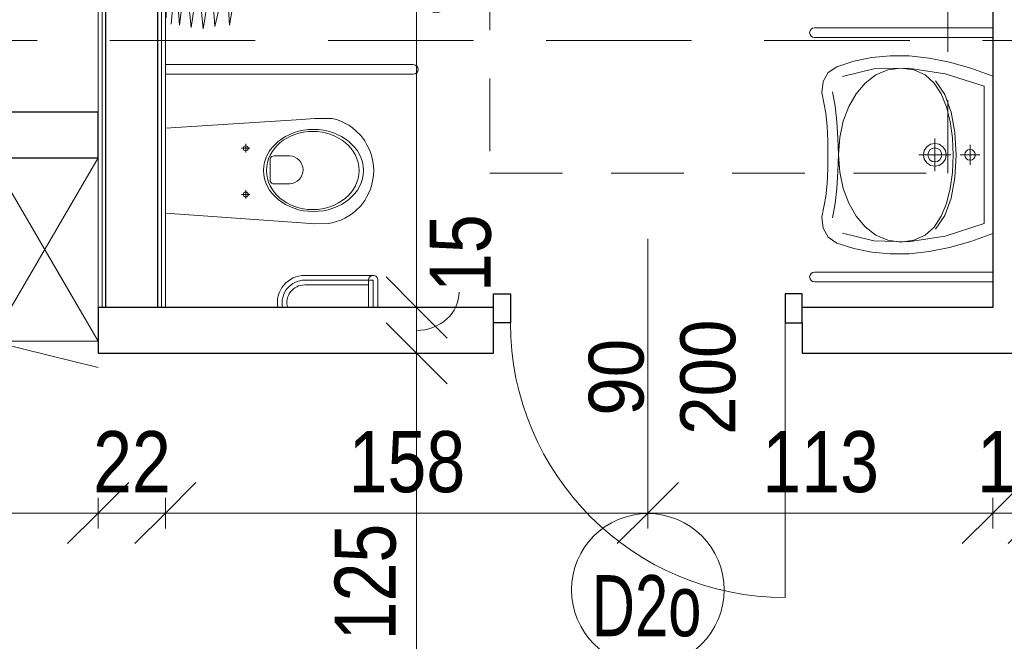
# Model space of a CAD drawing. Header units: centimetres. Extents: x -1631 to 1829, y -257 to 3158.
# Tile 124 of 129: x 702 to 1024, y 2119 to 2323. Entities that reach past the tile are written whole.
import ezdxf

# ---------------------------------------------------------------- set-up
doc = ezdxf.new("R2010")
doc.units = ezdxf.units.CM
doc.linetypes.add('Ponad', pattern=[39.688, 23.813, -15.875])
doc.linetypes.add('Ukryte', pattern=[71.438, 47.625, -23.813])
for name, color, linetype, lineweight in [('A-ANNO-DIMS', 211, 'Continuous', 13), ('A-ANNO-DIMS-100', 211, 'Continuous', 13), ('A-ANNO-NOTE', 131, 'Continuous', 9), ('A-DETL-GENF', 92, 'Continuous', 9), ('A-DETL-HDLN', 90, 'Ukryte', 9), ('A-DETL-MEDM', 33, 'Continuous', 13), ('A-DOOR', 31, 'Continuous', 13), ('A-FLOR-OVHD', 1, 'Ponad', 9), ('A-WALL', 113, 'Continuous', 13), ('A-WALL-FNSH', 113, 'Continuous', 13), ('I-FURN', 30, 'Continuous', 9), ('P-SANR-FIXT', 6, 'Continuous', 9)]:
    doc.layers.add(name, color=color, linetype=linetype, lineweight=lineweight)
doc.styles.add('Arial', font='arial.ttf', dxfattribs={"width": 0.9, "height": 18})
doc.styles.add('Arial Narrow_5', font='ARIALN.TTF', dxfattribs={"height": 20})
doc.styles.add('Arial_1', font='arial.ttf', dxfattribs={"width": 0.7, "height": 20})
doc.dimstyles.new('Diagonal_1_100__0__wewnętrzne', dxfattribs={"dimscale": 30.48, "dimtxt": 20.468619, "dimasz": 0.656168, "dimexe": 0.164042, "dimexo": 0.0625, "dimgap": 0.032808, "dimtad": 1, "dimdec": 0, "dimdsep": 46, "dimtxsty": 'Arial Narrow_5', "dimblk1": 'OBLIQUE', "dimblk2": 'OBLIQUE', "dimsah": 1, "dimcen": 0.09, "dimazin": 0, "dimtfac": 1, "dimtdec": 4, "dimtix": 1, "dimtmove": 0, "dimatfit": 3, "dimfxl": 0.164042, "dimfxlon": 1, "dimtvp": 1, "dimtolj": 1, "dimtzin": 0, "dimarcsym": 2})
doc.dimstyles.new('Diagonal_1_100__0__wewnętrzne_1', dxfattribs={"dimscale": 30.48, "dimtxt": 20.468619, "dimasz": 0.656168, "dimexe": 0.164042, "dimexo": 0.0625, "dimgap": 0.032808, "dimtad": 1, "dimdec": 0, "dimdsep": 46, "dimtxsty": 'Arial Narrow_5', "dimblk1": 'OBLIQUE', "dimblk2": 'OBLIQUE', "dimsah": 1, "dimcen": 0.09, "dimazin": 0, "dimtfac": 1, "dimtdec": 4, "dimtix": 1, "dimtmove": 1, "dimatfit": 3, "dimfxl": 0.164042, "dimfxlon": 1, "dimtvp": 1, "dimtolj": 1, "dimtzin": 0, "dimarcsym": 2})
doc.dimstyles.new('Diagonal_1_100__0__wewnętrzne_2', dxfattribs={"dimscale": 30.48, "dimtxt": 20.468619, "dimasz": 0.656168, "dimexe": 0.164042, "dimexo": 0.0625, "dimgap": 0.032808, "dimtad": 1, "dimdec": 0, "dimdsep": 46, "dimtxsty": 'Arial Narrow_5', "dimblk1": 'OBLIQUE', "dimblk2": 'OBLIQUE', "dimsah": 1, "dimcen": 0.09, "dimazin": 0, "dimtfac": 1, "dimtdec": 4, "dimtix": 1, "dimtmove": 2, "dimatfit": 3, "dimfxl": 0.164042, "dimfxlon": 1, "dimtvp": 1, "dimtolj": 1, "dimtzin": 0, "dimarcsym": 2})

# ---------------------------------------------------------------- blocks, each defined once
blk = doc.blocks.new('DRZWI 1S - automatyczna etykieta - Drzwi 90 _łazienkowe_-2387506-6_piętro IV __13_80 m_ - stan projektowany')
at = {"layer": 'A-DETL-GENF'}
for p, q in [((-50.5, 12), (-45, 12)), ((-50.5, 2.5), (-50.5, 12)), ((-45, 12), (-45, 2.5)), ((45, 12), (50.5, 12)), ((45, 2.5), (45, 12)), ((50.5, 12), (50.5, 2.5)), ((-45, 2.5), (-50.5, 2.5)), ((50.5, 2.5), (45, 2.5))]:
    blk.add_line(p, q, dxfattribs=at)
at = {"layer": 'A-DETL-MEDM', "lineweight": 25}
for p, q in [((-50.5, 2.5), (-50.5, 12)), ((-50.5, 12), (-45, 12)), ((-45, 12), (-45, 2.5)), ((45, 12), (45, 2.5)), ((50.5, 12), (45, 12)), ((50.5, 2.5), (50.5, 12)), ((-45, 2.5), (-50.5, 2.5)), ((45, 2.5), (50.5, 2.5))]:
    blk.add_line(p, q, dxfattribs=at)
at = {"layer": 'A-DOOR'}
blk.add_line((45, 2.5), (45, -87.5), dxfattribs=at)
blk.add_arc((45, 2.5), 90, 180, 270, dxfattribs=at)
blk = doc.blocks.new('miska ustępowa dla N_35_5x54 wisząca koło narożna - Type 1-2357501-6_piętro IV __13_80 m_ - stan projektowany')
at = {"layer": 'P-SANR-FIXT'}
for p, q in [((-1.4, -11), (-4.56, -55.56)), ((29.22, -55.56), (26.4, -11)), ((44.09, -92.2), (44.09, -11)), ((47.21, -92.2), (47.21, -11)), ((3.32, -37.31), (6.14, -37.31)), ((4.69, -35.9), (4.69, -38.7)), ((18.43, -37.31), (21.25, -37.31)), ((19.8, -35.9), (19.8, -38.7)), ((8.17, -46.6), (8.17, -51.72)), ((16.4, -45.33), (9.09, -45.33)), ((17.32, -51.72), (17.32, -46.6)), ((-24.94, -56.63), (-24.94, -77.5)), ((-23.38, -56.63), (-23.38, -79.06)), ((-21.82, -56.63), (-21.82, -79.06)), ((-4.56, -55.56), (-4.88, -59.89)), ((29.58, -59.89), (29.22, -55.56)), ((-4.88, -59.89), (-4.82, -64.32)), ((29.53, -64.32), (29.58, -59.89)), ((-4.82, -64.32), (-4.57, -65.68)), ((29.57, -65.68), (29.53, -64.32)), ((-4.57, -65.68), (-4.19, -67.09)), ((-4.19, -67.09), (-3.69, -68.46)), ((28.69, -68.46), (29.19, -67.09)), ((29.19, -67.09), (29.57, -65.68)), ((-3.69, -68.46), (-3.07, -69.78)), ((-3.07, -69.78), (-2.34, -71.05)), ((27.34, -71.05), (28.07, -69.78)), ((28.07, -69.78), (28.69, -68.46)), ((-2.34, -71.05), (-1.51, -72.26)), ((-1.51, -72.26), (-0.58, -73.39)), ((-0.58, -73.39), (1.02, -74.96)), ((23.98, -74.96), (25.58, -73.39)), ((25.58, -73.39), (26.51, -72.26)), ((26.51, -72.26), (27.34, -71.05)), ((1.02, -74.96), (2.75, -76.27)), ((2.75, -76.27), (4.01, -77.03)), ((4.01, -77.03), (6.13, -78.05)), ((18.87, -78.05), (20.99, -77.03)), ((20.99, -77.03), (22.25, -76.27)), ((22.25, -76.27), (23.98, -74.96)), ((-32.35, -77.5), (-23.38, -77.5)), ((-23.38, -79.06), (-32.35, -79.06)), ((6.13, -78.05), (7.56, -78.51)), ((7.56, -78.51), (9.56, -78.98)), ((9.56, -78.98), (11.02, -79.17)), ((11.02, -79.17), (12.5, -79.25)), ((12.5, -79.25), (13.98, -79.17)), ((13.98, -79.17), (15.44, -78.98)), ((15.44, -78.98), (17.44, -78.51)), ((17.44, -78.51), (18.87, -78.05)), ((-23.38, -80.62), (-32.35, -80.62))]:
    blk.add_line(p, q, dxfattribs=at)
for centre in [(4.69, -37.31), (19.8, -37.31)]:
    blk.add_circle(centre, 0.825, dxfattribs=at)
for centre, radius, start, end in [((-30.79, -56.63), 8.97, 0, 99.9996), ((9.34, -46.48), 1.17, 102.2339, 185.8899), ((16.15, -46.48), 1.17, 354.1101, 77.7661), ((-30.79, -56.63), 7.41, 0, 102.1327), ((-30.79, -56.63), 5.85, 0, 105.4382), ((12.74, -51.5), 4.58, 182.8022, 357.1978), ((-23.38, -79.06), 1.56, 0, 90), ((-23.38, -79.06), 1.56, 270, 0), ((45.65, -92.2), 1.56, 180, 360)]:
    blk.add_arc(centre, radius, start, end, dxfattribs=at)
for centre, major_axis, ratio in [((12.55, -59.51), (0, 16.33), 0.823529), ((12.55, -59.26), (0, 15.16), 0.845174)]:
    blk.add_ellipse(centre, major_axis=major_axis, ratio=ratio, dxfattribs=at)
blk = doc.blocks.new('brodzik natryskowy dla N - Type 1-2359081-6_piętro IV __13_80 m_ - stan projektowany')
at = {"layer": 'P-SANR-FIXT'}
for p, q in [((-44.73, -12.86), (-27.37, -14.39)), ((-42.55, -11.3), (-42.55, -11)), ((-36.05, -11.3), (-42.55, -11.3)), ((-40.55, -11.3), (-40.55, -95.8)), ((-39.3, -11), (-39.3, -95.8)), ((-38.05, -11.3), (-38.05, -95.8)), ((-36.05, -11), (-36.05, -11.3)), ((-26.61, -11.2), (-26.61, -69.6)), ((-23.41, -69.6), (-23.41, -11.2)), ((14.45, -11.52), (10.54, -11.52)), ((10.54, -11.52), (10.54, -20.79)), ((14.45, -11.52), (14.45, -20.79)), ((49.36, -11.3), (49.36, -11)), ((55.86, -11.3), (49.36, -11.3)), ((51.36, -11.3), (51.36, -95.8)), ((52.61, -11), (52.61, -96)), ((53.86, -11.3), (53.86, -95.8)), ((55.86, -11), (55.86, -11.3)), ((-27.37, -14.39), (-44.99, -15.67)), ((-44.99, -15.67), (-28.14, -17.71)), ((-28.14, -17.71), (-45.75, -19.5)), ((-29.41, -21.8), (-46.26, -23.33)), ((-45.75, -19.5), (-29.41, -21.8)), ((-6.41, -22.43), (-6.64, -22.61)), ((-6.17, -22.27), (-6.41, -22.43)), ((-5.92, -22.14), (-6.17, -22.27)), ((-5.66, -22.03), (-5.92, -22.14)), ((-5.39, -21.95), (-5.66, -22.03)), ((-5.12, -21.9), (-5.39, -21.95)), ((-4.84, -21.88), (-5.12, -21.9)), ((10.32, -21.88), (-4.84, -21.88)), ((10.54, -20.79), (14.45, -20.79)), ((14.44, -21.54), (10.55, -21.51)), ((13.8, -21.67), (11.19, -21.67)), ((11.19, -21.67), (11.19, -23.94)), ((13.8, -23.94), (13.8, -21.67)), ((30.14, -21.88), (14.73, -21.88)), ((30.36, -21.95), (30.1, -21.9)), ((30.62, -22.03), (30.14, -21.88)), ((30.87, -22.14), (30.62, -22.03)), ((31.12, -22.28), (30.87, -22.14)), ((31.36, -22.44), (31.12, -22.28)), ((31.59, -22.62), (31.36, -22.44)), ((-46.26, -23.33), (-29.41, -26.14)), ((-7.7, -24.28), (-7.74, -24.55)), ((-7.74, -24.55), (-7.74, -54.09)), ((-7.62, -24.01), (-7.7, -24.28)), ((-7.51, -23.75), (-7.62, -24.01)), ((-7.38, -23.5), (-7.51, -23.75)), ((-7.23, -23.25), (-7.38, -23.5)), ((-7.05, -23.02), (-7.23, -23.25)), ((-6.85, -22.81), (-7.05, -23.02)), ((-6.64, -22.61), (-6.85, -22.81)), ((-2.2, -25.89), (-1.53, -25.38)), ((-1.53, -25.38), (-0.81, -24.95)), ((-0.81, -24.95), (-0.05, -24.58)), ((-0.05, -24.58), (0.75, -24.29)), ((0.75, -24.29), (1.58, -24.07)), ((1.58, -24.07), (2.44, -23.94)), ((2.44, -23.94), (4.41, -23.89)), ((22.33, -23.94), (3.78, -23.89)), ((4.41, -23.89), (4.41, -27.12)), ((11.19, -23.94), (13.8, -23.94)), ((23.2, -24.07), (22.33, -23.94)), ((24.03, -24.29), (23.2, -24.07)), ((24.83, -24.58), (24.03, -24.29)), ((25.59, -24.95), (24.83, -24.58)), ((26.31, -25.38), (25.59, -24.95)), ((26.98, -25.89), (26.31, -25.38)), ((31.81, -22.82), (31.59, -22.62)), ((32.01, -23.04), (31.81, -22.82)), ((32.19, -23.27), (32.01, -23.04)), ((32.35, -23.52), (32.19, -23.27)), ((32.49, -23.77), (32.35, -23.52)), ((32.6, -24.04), (32.49, -23.77)), ((32.68, -24.31), (32.6, -24.04)), ((32.74, -24.58), (32.68, -24.31)), ((32.74, -24.86), (32.74, -24.58)), ((32.74, -54.38), (32.74, -24.86)), ((-29.41, -26.14), (-45.5, -27.16)), ((-45.5, -27.16), (-29.67, -31)), ((-4.68, -29.22), (-4.32, -28.45)), ((-4.32, -28.45), (-3.88, -27.74)), ((-3.88, -27.74), (-3.38, -27.07)), ((-3.38, -27.07), (-2.82, -26.45)), ((-2.82, -26.45), (-2.2, -25.89)), ((-0.51, -28.74), (-0.87, -29.14)), ((-0.12, -28.38), (-0.51, -28.74)), ((0.31, -28.06), (-0.12, -28.38)), ((0.76, -27.79), (0.31, -28.06)), ((1.25, -27.55), (0.76, -27.79)), ((1.76, -27.36), (1.25, -27.55)), ((2.29, -27.23), (1.76, -27.36)), ((2.84, -27.14), (2.29, -27.23)), ((3.4, -27.11), (2.84, -27.14)), ((4.41, -27.12), (3.4, -27.11)), ((3.78, -27.12), (21.37, -27.12)), ((21.37, -27.12), (21.94, -27.14)), ((21.94, -27.14), (22.49, -27.23)), ((22.49, -27.23), (23.02, -27.36)), ((23.02, -27.36), (23.53, -27.55)), ((23.53, -27.55), (24.01, -27.79)), ((24.01, -27.79), (24.47, -28.06)), ((24.47, -28.06), (24.89, -28.38)), ((24.89, -28.38), (25.29, -28.74)), ((25.29, -28.74), (25.65, -29.14)), ((27.59, -26.45), (26.98, -25.89)), ((28.16, -27.07), (27.59, -26.45)), ((28.66, -27.74), (28.16, -27.07)), ((29.09, -28.45), (28.66, -27.74)), ((29.46, -29.22), (29.09, -28.45)), ((-29.67, -31), (-44.99, -32.02)), ((-44.99, -32.02), (-31.46, -34.32)), ((-5.37, -32.6), (-5.32, -31.71)), ((-5.32, -31.71), (-5.19, -30.85)), ((-5.19, -30.85), (-4.98, -30.01)), ((-4.98, -30.01), (-4.68, -29.22)), ((-2.03, -31.55), (-2.11, -32.1)), ((-1.89, -31.01), (-2.03, -31.55)), ((-1.71, -30.51), (-1.89, -31.01)), ((-1.47, -30.02), (-1.71, -30.51)), ((-1.19, -29.56), (-1.47, -30.02)), ((-0.87, -29.14), (-1.19, -29.56)), ((25.65, -29.14), (25.96, -29.56)), ((25.96, -29.56), (26.24, -30.02)), ((26.24, -30.02), (26.48, -30.51)), ((26.48, -30.51), (26.66, -31.01)), ((26.66, -31.01), (26.8, -31.55)), ((26.8, -31.55), (26.88, -32.1)), ((29.75, -30.01), (29.46, -29.22)), ((29.97, -30.85), (29.75, -30.01)), ((30.1, -31.71), (29.97, -30.85)), ((30.15, -32.6), (30.1, -31.71)), ((-5.29, -56.03), (-5.37, -32.6)), ((26.92, -32.43), (-2.15, -32.63)), ((-2.15, -32.63), (-2.15, -56.03)), ((26.92, -56.03), (26.92, -32.43)), ((30.07, -32.63), (30.07, -56.03)), ((-5.23, -51), (-5.24, -51.15)), ((-5.24, -51.15), (-5.23, -51.29)), ((-5.21, -50.85), (-5.23, -51)), ((-5.23, -51.29), (-5.21, -51.44)), ((-5.18, -50.71), (-5.21, -50.85)), ((-5.21, -51.44), (-5.18, -51.58)), ((-5.13, -50.58), (-5.18, -50.71)), ((-5.18, -51.58), (-5.13, -51.71)), ((-5.07, -50.45), (-5.13, -50.58)), ((-4.99, -50.33), (-5.07, -50.45)), ((-4.91, -50.21), (-4.99, -50.33)), ((-4.81, -50.11), (-4.91, -50.21)), ((-4.71, -50.02), (-4.81, -50.11)), ((-4.6, -49.93), (-4.71, -50.02)), ((-4.48, -49.86), (-4.6, -49.93)), ((-4.35, -49.8), (-4.48, -49.86)), ((-4.21, -49.75), (-4.35, -49.8)), ((-4.07, -49.71), (-4.21, -49.75)), ((-3.93, -49.69), (-4.07, -49.71)), ((-3.78, -49.68), (-3.93, -49.69)), ((-3.48, -49.71), (-3.63, -49.69)), ((-3.34, -49.75), (-3.48, -49.71)), ((-3.21, -49.8), (-3.34, -49.75)), ((-3.08, -49.86), (-3.21, -49.8)), ((-2.96, -49.93), (-3.08, -49.86)), ((-2.85, -50.02), (-2.96, -49.93)), ((-2.74, -50.11), (-2.85, -50.02)), ((-2.65, -50.21), (-2.74, -50.11)), ((-2.56, -50.33), (-2.65, -50.21)), ((-2.49, -50.45), (-2.56, -50.33)), ((-2.43, -50.58), (-2.49, -50.45)), ((-2.38, -50.71), (-2.43, -50.58)), ((-2.43, -51.71), (-2.38, -51.58)), ((-2.34, -50.85), (-2.38, -50.71)), ((-2.38, -51.58), (-2.34, -51.44)), ((-2.32, -51), (-2.34, -50.85)), ((-2.34, -51.44), (-2.32, -51.29)), ((-2.31, -51.15), (-2.32, -51)), ((-2.32, -51.29), (-2.31, -51.15)), ((-22.41, -54.35), (-25.41, -54.35)), ((-22.81, -62.85), (-22.81, -54.35)), ((-22.61, -62.85), (-22.61, -54.35)), ((-22.41, -63.8), (-22.41, -53.4)), ((-22.11, -63.8), (-22.11, -53.4)), ((-21.81, -63.8), (-21.81, -53.4)), ((-21.81, -53.7), (-15.21, -53.7)), ((-21.81, -54), (-15.21, -54)), ((-21.31, -52.3), (-15.71, -52.3)), ((-21.31, -52.6), (-15.71, -52.6)), ((-21.31, -52.9), (-15.71, -52.9)), ((-15.21, -53.4), (-15.21, -63.8)), ((-14.91, -53.4), (-14.91, -63.8)), ((-14.61, -53.4), (-14.61, -63.8)), ((-7.74, -54.09), (-7.74, -54.37)), ((-7.74, -54.37), (-7.7, -54.64)), ((-7.7, -54.64), (-7.62, -54.91)), ((-5.13, -51.71), (-5.07, -51.84)), ((-5.07, -51.84), (-4.99, -51.96)), ((-4.99, -51.96), (-4.91, -52.08)), ((-4.91, -52.08), (-4.81, -52.18)), ((-4.81, -52.18), (-4.71, -52.27)), ((-4.71, -52.27), (-4.6, -52.36)), ((-4.6, -52.36), (-4.48, -52.43)), ((-4.48, -52.43), (-4.35, -52.49)), ((-4.35, -52.49), (-4.21, -52.54)), ((-4.21, -52.54), (-4.07, -52.58)), ((-4.07, -52.58), (-3.93, -52.6)), ((-3.93, -52.6), (-3.78, -52.61)), ((-3.78, -52.61), (-3.63, -52.6)), ((-3.63, -52.6), (-3.48, -52.58)), ((-3.48, -52.58), (-3.34, -52.54)), ((-3.34, -52.54), (-3.21, -52.49)), ((-3.21, -52.49), (-3.08, -52.43)), ((-3.08, -52.43), (-2.96, -52.36)), ((-2.96, -52.36), (-2.85, -52.27)), ((-2.85, -52.27), (-2.74, -52.18)), ((-2.74, -52.18), (-2.65, -52.08)), ((-2.65, -52.08), (-2.56, -51.96)), ((-2.56, -51.96), (-2.49, -51.84)), ((-2.49, -51.84), (-2.43, -51.71)), ((32.61, -54.94), (32.69, -54.67)), ((32.69, -54.67), (32.74, -54.38)), ((-21.81, -55.6), (-15.21, -55.6)), ((-21.81, -55.9), (-15.21, -55.9)), ((-21.81, -57.5), (-15.21, -57.5)), ((-21.81, -57.8), (-15.21, -57.8)), ((-7.62, -54.91), (-7.52, -55.18)), ((-7.52, -55.18), (-7.4, -55.43)), ((-7.4, -55.43), (-7.25, -55.67)), ((-7.25, -55.67), (-7.07, -55.9)), ((-7.07, -55.9), (-6.88, -56.11)), ((-6.88, -56.11), (-6.67, -56.31)), ((-6.67, -56.31), (-6.44, -56.49)), ((-6.44, -56.49), (-6.2, -56.64)), ((-6.2, -56.64), (-5.95, -56.77)), ((-5.95, -56.77), (-5.69, -56.88)), ((-5.69, -56.88), (-5.41, -56.96)), ((-5.41, -56.96), (-5.13, -57.01)), ((-2.15, -56.03), (-5.29, -56.03)), ((-5.13, -57.01), (29.82, -57.01)), ((26.92, -56.03), (30.07, -56.03)), ((29.82, -57.01), (30.1, -57.01)), ((30.1, -57.01), (30.38, -56.96)), ((30.38, -56.96), (30.65, -56.89)), ((30.65, -56.89), (30.92, -56.78)), ((30.92, -56.78), (31.17, -56.66)), ((31.17, -56.66), (31.41, -56.51)), ((31.41, -56.51), (31.64, -56.34)), ((31.64, -56.34), (31.85, -56.14)), ((31.85, -56.14), (32.05, -55.93)), ((32.05, -55.93), (32.22, -55.71)), ((32.22, -55.71), (32.38, -55.46)), ((32.38, -55.46), (32.51, -55.21)), ((32.51, -55.21), (32.61, -54.94)), ((-21.81, -59.4), (-15.21, -59.4)), ((-21.81, -59.7), (-15.21, -59.7)), ((-22.41, -62.85), (-25.41, -62.85)), ((-21.81, -61.3), (-15.21, -61.3)), ((-21.81, -61.6), (-15.21, -61.6)), ((-21.81, -63.2), (-15.21, -63.2)), ((-21.81, -63.5), (-15.21, -63.5)), ((-15.71, -64.3), (-21.31, -64.3)), ((-15.71, -64.6), (-21.31, -64.6)), ((-15.71, -64.9), (-21.31, -64.9)), ((-35.25, -97.25), (-40.13, -102.13)), ((48.56, -97.25), (53.43, -102.13)), ((47.11, -100.05), (-33.8, -100.05)), ((-33.8, -101.3), (47.11, -101.3)), ((47.11, -102.55), (-33.8, -102.55))]:
    blk.add_line(p, q, dxfattribs=at)
for centre, radius in [((12.42, -25.5), 1.5), ((-3.77, -33.05), 1.5), ((28.71, -33.24), 1.5), ((-3.85, -51.24), 1.5), ((28.59, -51.18), 1.5), ((-37.69, -99.69), 3.25), ((51, -99.69), 3.25), ((-37.69, -99.69), 2.1), ((-36.21, -98.2), 0.62), ((-36.21, -98.2), 0.32), ((49.51, -98.2), 0.62), ((51, -99.69), 2.1), ((49.51, -98.2), 0.32), ((-39.18, -101.17), 0.62), ((-39.18, -101.17), 0.32), ((52.48, -101.17), 0.62), ((52.48, -101.17), 0.32)]:
    blk.add_circle(centre, radius, dxfattribs=at)
for centre, radius, start, end in [((-21.31, -53.4), 1.1, 90, 180), ((-21.31, -53.4), 0.8, 90, 180), ((-21.31, -53.4), 0.5, 90, 180), ((-15.71, -53.4), 1.1, 360, 90), ((-15.71, -53.4), 0.8, 360, 90), ((-15.71, -53.4), 0.5, 360, 90), ((-21.31, -63.8), 1.1, 180, 270), ((-21.31, -63.8), 0.8, 180, 270), ((-21.31, -63.8), 0.5, 180, 270), ((-15.71, -63.8), 0.5, 270, 360), ((-15.71, -63.8), 0.8, 270, 360), ((-15.71, -63.8), 1.1, 270, 360), ((-25.01, -69.6), 1.6, 180, 360), ((-33.8, -95.8), 6.75, 180, 196.4965), ((-33.8, -95.8), 5.5, 180, 270), ((-33.8, -95.8), 4.25, 180, 188.8511), ((47.11, -95.8), 5.5, 270, 360), ((47.11, -95.8), 4.25, 351.1489, 360), ((47.11, -95.8), 6.75, 343.5035, 360), ((-33.8, -95.8), 6.75, 253.5035, 270), ((-33.8, -95.8), 4.25, 261.1489, 270), ((47.11, -95.8), 4.25, 270, 278.8511), ((47.11, -95.8), 6.75, 270, 286.4965)]:
    blk.add_arc(centre, radius, start, end, dxfattribs=at)
blk.add_ellipse((-23.14, -58.6), major_axis=(0, 0.325), ratio=0.224951, dxfattribs=at)
blk = doc.blocks.new('umywalka dla N_65x56 koło - Type 1-2359174-6_piętro IV __13_80 m_ - stan projektowany')
at = {"layer": 'P-SANR-FIXT'}
for p, q in [((-29.1, 65.9), (-29.1, 7.5)), ((-25.9, 65.9), (-25.9, 7.5)), ((50.9, 65.9), (50.9, 7.5)), ((54.1, 7.5), (54.1, 65.9)), ((-14.43, 61.47), (-16.38, 58.62)), ((-11.49, 63.08), (-14.43, 61.47)), ((-7.9, 63.51), (-11.49, 63.08)), ((-3.96, 62.78), (-7.9, 63.51)), ((-1.14, 62.22), (-3.96, 62.78)), ((3.08, 61.79), (-1.14, 62.22)), ((7.9, 61.54), (3.08, 61.79)), ((12.5, 61.51), (7.9, 61.54)), ((17.1, 61.54), (12.5, 61.51)), ((21.92, 61.79), (17.1, 61.54)), ((26.14, 62.22), (21.92, 61.79)), ((28.96, 62.78), (26.14, 62.22)), ((32.9, 63.51), (28.96, 62.78)), ((36.49, 63.08), (32.9, 63.51)), ((39.43, 61.47), (36.49, 63.08)), ((41.38, 58.62), (39.43, 61.47)), ((-16.38, 58.62), (-18.22, 53.01)), ((-8.14, 60.01), (-3.44, 59.13)), ((-3.44, 59.13), (1.64, 58.58)), ((1.64, 58.58), (6.99, 58.24)), ((12.52, 58.06), (6.84, 57.67)), ((6.99, 58.24), (12.48, 58.02)), ((12.48, 58.02), (17.98, 58.24)), ((18.18, 57.67), (12.52, 58.06)), ((17.98, 58.24), (23.33, 58.58)), ((23.33, 58.58), (28.41, 59.13)), ((28.41, 59.13), (33.11, 60.01)), ((43.22, 53.01), (41.38, 58.62)), ((-13.17, 56.78), (-15.64, 46.48)), ((1.52, 56.54), (-3.33, 54.72)), ((6.84, 57.67), (1.52, 56.54)), ((23.49, 56.54), (18.18, 57.67)), ((28.31, 54.72), (23.49, 56.54)), ((40.64, 46.48), (38.17, 56.78)), ((-18.22, 53.01), (-19.42, 47.19)), ((-7.59, 52.29), (-11.11, 49.31)), ((-3.33, 54.72), (-7.59, 52.29)), ((32.54, 52.29), (28.31, 54.72)), ((36.03, 49.31), (32.54, 52.29)), ((44.42, 47.19), (43.22, 53.01)), ((-11.11, 49.31), (-13.79, 45.83)), ((38.68, 45.83), (36.03, 49.31)), ((-19.42, 47.19), (-19.97, 41.14)), ((-15.64, 46.48), (-15.95, 35.24)), ((-13.79, 45.83), (-15.49, 41.92)), ((40.36, 41.92), (38.68, 45.83)), ((40.95, 35.24), (40.64, 46.48)), ((44.97, 41.14), (44.42, 47.19)), ((-19.97, 41.14), (-19.89, 34.88)), ((-15.49, 41.92), (-16.08, 37.64)), ((40.95, 37.64), (40.36, 41.92)), ((44.89, 34.88), (44.97, 41.14)), ((-16.08, 37.64), (-15.49, 33.33)), ((40.36, 33.33), (40.95, 37.64)), ((-19.89, 34.88), (-19.18, 28.39)), ((-15.95, 35.24), (-14.09, 23.15)), ((-15.49, 33.33), (-13.8, 29.72)), ((38.67, 29.72), (40.36, 33.33)), ((39.09, 23.15), (40.95, 35.24)), ((44.18, 28.39), (44.89, 34.88)), ((-13.8, 29.72), (-11.14, 26.76)), ((9.04, 27.97), (9.85, 29.16)), ((9.85, 29.16), (11.04, 29.97)), ((11.04, 29.97), (12.5, 30.26)), ((12.5, 31.76), (12.5, 21.26)), ((12.5, 30.26), (13.96, 29.97)), ((13.96, 29.97), (15.15, 29.16)), ((15.15, 29.16), (15.96, 27.97)), ((36.01, 26.76), (38.67, 29.72)), ((-19.18, 28.39), (-17.85, 21.67)), ((-7.38, 23.21), (-11.89, 26.24)), ((-11.14, 26.76), (-7.63, 24.42)), ((7.16, 26.51), (17.84, 26.51)), ((8.75, 26.51), (9.04, 27.97)), ((9.04, 25.06), (8.75, 26.51)), ((10.2, 26.51), (10.38, 27.41)), ((10.38, 25.62), (10.2, 26.51)), ((10.38, 27.41), (10.87, 28.14)), ((10.87, 28.14), (11.61, 28.63)), ((11.61, 28.63), (12.5, 28.81)), ((12.5, 28.81), (13.39, 28.63)), ((13.39, 28.63), (14.13, 28.14)), ((14.13, 28.14), (14.62, 27.41)), ((14.62, 27.41), (14.8, 26.51)), ((14.8, 26.51), (14.62, 25.62)), ((15.96, 27.97), (16.25, 26.51)), ((16.25, 26.51), (15.96, 25.06)), ((36.76, 26.24), (32.25, 23.21)), ((32.5, 24.42), (36.01, 26.76)), ((42.85, 21.67), (44.18, 28.39)), ((-14.09, 23.15), (-10.01, 10.3)), ((-7.63, 24.42), (-3.39, 22.67)), ((-1.64, 21.13), (-7.38, 23.21)), ((-3.39, 22.67), (1.45, 21.46)), ((9.85, 23.86), (9.04, 25.06)), ((11.04, 23.06), (9.85, 23.86)), ((10.87, 24.89), (10.38, 25.62)), ((11.61, 24.39), (10.87, 24.89)), ((12.5, 22.76), (11.04, 23.06)), ((12.5, 24.21), (11.61, 24.39)), ((13.39, 24.39), (12.5, 24.21)), ((13.96, 23.06), (12.5, 22.76)), ((14.13, 24.89), (13.39, 24.39)), ((15.15, 23.86), (13.96, 23.06)), ((14.62, 25.62), (14.13, 24.89)), ((15.96, 25.06), (15.15, 23.86)), ((23.42, 21.46), (28.26, 22.67)), ((32.25, 23.21), (26.51, 21.13)), ((28.26, 22.67), (32.5, 24.42)), ((35.01, 10.3), (39.09, 23.15)), ((-17.85, 21.67), (-15.89, 14.7)), ((5.06, 19.92), (-1.64, 21.13)), ((1.45, 21.46), (6.76, 20.76)), ((12.43, 19.54), (5.06, 19.92)), ((6.76, 20.76), (12.43, 20.54)), ((12.43, 20.54), (18.1, 20.76)), ((19.81, 19.92), (12.43, 19.54)), ((18.1, 20.76), (23.42, 21.46)), ((26.51, 21.13), (19.81, 19.92)), ((40.89, 14.7), (42.85, 21.67)), ((10.89, 15.66), (11.26, 16.21)), ((11.26, 16.21), (11.82, 16.59)), ((11.82, 16.59), (12.5, 16.73)), ((12.5, 18.23), (12.5, 11.72)), ((12.5, 16.73), (13.18, 16.59)), ((13.18, 16.59), (13.74, 16.21)), ((13.74, 16.21), (14.11, 15.66)), ((-15.89, 14.7), (-13.31, 7.5)), ((15.75, 14.98), (9.25, 14.98)), ((10.75, 14.98), (10.89, 15.66)), ((10.89, 14.3), (10.75, 14.98)), ((11.26, 13.74), (10.89, 14.3)), ((11.82, 13.36), (11.26, 13.74)), ((12.5, 13.22), (11.82, 13.36)), ((13.18, 13.36), (12.5, 13.22)), ((13.74, 13.74), (13.18, 13.36)), ((14.11, 14.3), (13.74, 13.74)), ((14.11, 15.66), (14.25, 14.98)), ((14.25, 14.98), (14.11, 14.3)), ((38.31, 7.5), (40.89, 14.7)), ((-10.01, 10.3), (12.5, 10.3)), ((12.5, 10.3), (35.01, 10.3))]:
    blk.add_line(p, q, dxfattribs=at)
for centre in [(-27.5, 65.9), (52.5, 65.9)]:
    blk.add_arc(centre, 1.6, 360, 180, dxfattribs=at)
blk = doc.blocks.new('szafki szatniowe - szafki bez siedziska-1388164-6_piętro IV __13_80 m_ - stan projektowany')
at = {"layer": 'I-FURN'}
for p, q in [((17.5, -60), (-17.5, 0)), ((-17.5, 0), (-17.5, -60)), ((52.5, -60), (17.5, 0)), ((17.5, -60), (17.5, 0)), ((87.5, -60), (52.5, 0)), ((17.5, 0), (-17.5, -60)), ((52.5, 0), (17.5, -60)), ((17.5, 0), (17.5, -60)), ((87.5, 0), (52.5, -60)), ((52.5, 0), (52.5, -60)), ((52.5, -60), (52.5, 0)), ((-17.5, -60), (17.5, -68.63)), ((-17.5, -60), (17.5, -60)), ((17.5, -60), (52.5, -68.63)), ((17.5, -60), (52.5, -60)), ((52.5, -60), (87.5, -68.63)), ((52.5, -60), (87.5, -60))]:
    blk.add_line(p, q, dxfattribs=at)
blk = doc.blocks.new('DIMBLOCK48-6_piętro IV __13_80 m_ - stan projektowany')
at = {"layer": 'A-ANNO-DIMS-100', "transparency": 16777216}
for p, q in [((831.65, 2428.33), (821.65, 2438.33)), ((826.65, 2428.33), (836.65, 2428.33)), ((831.65, 2428.33), (826.65, 2428.33)), ((831.65, 2228.33), (831.65, 2428.33)), ((831.65, 2428.33), (841.65, 2418.33)), ((831.65, 2228.33), (821.65, 2238.33)), ((826.65, 2228.33), (836.65, 2228.33)), ((831.65, 2228.33), (826.65, 2228.33)), ((831.65, 2228.33), (841.65, 2218.33))]:
    blk.add_line(p, q, dxfattribs=at)
at = {"layer": 'A-ANNO-DIMS-100', "color": 0, "transparency": 16777216, "insert": (804.8, 2329.15), "char_height": 20, "width": 45.6158, "attachment_point": 1, "rotation": 90, "line_spacing_factor": 0.974696, "style": 'Arial Narrow_5'}
blk.add_mtext('200', dxfattribs=at)
blk = doc.blocks.new('_Oblique')
at = {"color": 0, "linetype": 'ByBlock', "lineweight": -2}
blk.add_line((-0.5, -0.5), (0.5, 0.5), dxfattribs=at)
blk = doc.blocks.new('DIMBLOCK167-6_piętro IV __13_80 m_ - stan projektowany')
at = {"layer": 'A-ANNO-DIMS-100', "transparency": 16777216}
for p, q in [((831.65, 2213.33), (821.65, 2223.33)), ((826.65, 2213.33), (836.65, 2213.33)), ((831.65, 2213.33), (826.65, 2213.33)), ((831.65, 2088.33), (831.65, 2213.33)), ((831.65, 2213.33), (841.65, 2203.33)), ((831.65, 2088.33), (821.65, 2098.33)), ((826.65, 2088.33), (836.65, 2088.33)), ((831.65, 2088.33), (826.65, 2088.33)), ((831.65, 2088.33), (841.65, 2078.33))]:
    blk.add_line(p, q, dxfattribs=at)
at = {"layer": 'A-ANNO-DIMS-100', "color": 0, "transparency": 16777216, "insert": (804.8, 2119.3), "char_height": 20, "width": 45.6158, "attachment_point": 1, "rotation": 90, "line_spacing_factor": 0.974696, "style": 'Arial Narrow_5'}
blk.add_mtext('125', dxfattribs=at)
blk = doc.blocks.new('DIMBLOCK168-6_piętro IV __13_80 m_ - stan projektowany')
at = {"layer": 'A-ANNO-DIMS-100', "transparency": 16777216}
for p, q in [((831.65, 2228.33), (821.65, 2238.33)), ((826.65, 2228.33), (836.65, 2228.33)), ((831.65, 2228.33), (826.65, 2228.33)), ((831.65, 2213.33), (831.65, 2228.33)), ((831.65, 2228.33), (841.65, 2218.33)), ((831.65, 2213.33), (821.65, 2223.33)), ((826.65, 2213.33), (836.65, 2213.33)), ((831.65, 2213.33), (826.65, 2213.33)), ((831.65, 2213.33), (841.65, 2203.33))]:
    blk.add_line(p, q, dxfattribs=at)
blk.add_ellipse((831.65, 2233.39), major_axis=(-13.91, 0), ratio=0.90335, start_param=1.570796, end_param=3.141593, dxfattribs=at)
at = {"layer": 'A-ANNO-DIMS-100', "color": 0, "transparency": 16777216, "insert": (835.96, 2233.39), "char_height": 20, "width": 30.4105, "attachment_point": 1, "rotation": 90, "line_spacing_factor": 0.974696, "style": 'Arial Narrow_5'}
blk.add_mtext('15', dxfattribs=at)
blk = doc.blocks.new('DIMBLOCK181-6_piętro IV __13_80 m_ - stan projektowany')
at = {"layer": 'A-ANNO-DIMS-100', "transparency": 16777216}
for p, q in [((542.38, 2160.99), (552.38, 2170.99)), ((727.38, 2160.99), (737.38, 2170.99)), ((542.38, 2165.99), (542.38, 2155.99)), ((542.38, 2160.99), (542.38, 2165.99)), ((727.38, 2165.99), (727.38, 2155.99)), ((727.38, 2160.99), (727.38, 2165.99)), ((542.38, 2160.99), (532.38, 2150.99)), ((542.38, 2160.99), (727.38, 2160.99)), ((727.38, 2160.99), (717.38, 2150.99))]:
    blk.add_line(p, q, dxfattribs=at)
at = {"layer": 'A-ANNO-DIMS-100', "color": 0, "transparency": 16777216, "insert": (615.87, 2187.84), "char_height": 20, "width": 45.6158, "attachment_point": 1, "line_spacing_factor": 0.974696, "style": 'Arial Narrow_5'}
blk.add_mtext('185', dxfattribs=at)
blk = doc.blocks.new('DIMBLOCK182-6_piętro IV __13_80 m_ - stan projektowany')
at = {"layer": 'A-ANNO-DIMS-100', "transparency": 16777216}
for p, q in [((727.38, 2160.99), (737.38, 2170.99)), ((749.38, 2160.99), (759.38, 2170.99)), ((727.38, 2165.99), (727.38, 2155.99)), ((727.38, 2160.99), (727.38, 2165.99)), ((749.38, 2165.99), (749.38, 2155.99)), ((749.38, 2160.99), (749.38, 2165.99)), ((727.38, 2160.99), (717.38, 2150.99)), ((727.38, 2160.99), (749.38, 2160.99)), ((749.38, 2160.99), (739.38, 2150.99))]:
    blk.add_line(p, q, dxfattribs=at)
at = {"layer": 'A-ANNO-DIMS-100', "color": 0, "transparency": 16777216, "insert": (725.71, 2187.84), "char_height": 20, "width": 30.4105, "attachment_point": 1, "line_spacing_factor": 0.974696, "style": 'Arial Narrow_5'}
blk.add_mtext('22', dxfattribs=at)
blk = doc.blocks.new('DIMBLOCK183-6_piętro IV __13_80 m_ - stan projektowany')
at = {"layer": 'A-ANNO-DIMS-100', "transparency": 16777216}
for p, q in [((749.38, 2160.99), (759.38, 2170.99)), ((907.38, 2160.99), (917.38, 2170.99)), ((749.38, 2165.99), (749.38, 2155.99)), ((749.38, 2160.99), (749.38, 2165.99)), ((907.38, 2165.99), (907.38, 2155.99)), ((907.38, 2160.99), (907.38, 2165.99)), ((749.38, 2160.99), (739.38, 2150.99)), ((749.38, 2160.99), (907.38, 2160.99)), ((907.38, 2160.99), (897.38, 2150.99))]:
    blk.add_line(p, q, dxfattribs=at)
at = {"layer": 'A-ANNO-DIMS-100', "color": 0, "transparency": 16777216, "insert": (809.37, 2187.84), "char_height": 20, "width": 45.6158, "attachment_point": 1, "line_spacing_factor": 0.974696, "style": 'Arial Narrow_5'}
blk.add_mtext('158', dxfattribs=at)
blk = doc.blocks.new('DIMBLOCK184-6_piętro IV __13_80 m_ - stan projektowany')
at = {"layer": 'A-ANNO-DIMS-100', "transparency": 16777216}
for p, q in [((907.38, 2160.99), (917.38, 2170.99)), ((1020.38, 2160.99), (1030.38, 2170.99)), ((907.38, 2165.99), (907.38, 2155.99)), ((907.38, 2160.99), (907.38, 2165.99)), ((1020.38, 2165.99), (1020.38, 2155.99)), ((1020.38, 2160.99), (1020.38, 2165.99)), ((907.38, 2160.99), (897.38, 2150.99)), ((907.38, 2160.99), (1020.38, 2160.99)), ((1020.38, 2160.99), (1010.38, 2150.99))]:
    blk.add_line(p, q, dxfattribs=at)
at = {"layer": 'A-ANNO-DIMS-100', "color": 0, "transparency": 16777216, "insert": (944.87, 2187.84), "char_height": 20, "width": 45.6158, "attachment_point": 1, "line_spacing_factor": 0.974696, "style": 'Arial Narrow_5'}
blk.add_mtext('113', dxfattribs=at)
blk = doc.blocks.new('DIMBLOCK185-6_piętro IV __13_80 m_ - stan projektowany')
at = {"layer": 'A-ANNO-DIMS-100', "transparency": 16777216}
for p, q in [((1020.38, 2160.99), (1030.38, 2170.99)), ((1035.38, 2160.99), (1045.38, 2170.99)), ((1020.38, 2165.99), (1020.38, 2155.99)), ((1020.38, 2160.99), (1020.38, 2165.99)), ((1035.38, 2165.99), (1035.38, 2155.99)), ((1035.38, 2160.99), (1035.38, 2165.99)), ((1020.38, 2160.99), (1010.38, 2150.99)), ((1020.38, 2160.99), (1035.38, 2160.99)), ((1035.38, 2160.99), (1025.38, 2150.99))]:
    blk.add_line(p, q, dxfattribs=at)
at = {"layer": 'A-ANNO-DIMS-100', "color": 0, "transparency": 16777216, "insert": (1015.21, 2187.84), "char_height": 20, "width": 30.4105, "attachment_point": 1, "line_spacing_factor": 0.974696, "style": 'Arial Narrow_5'}
blk.add_mtext('15', dxfattribs=at)

msp = doc.modelspace()

# ---------------------------------------------------------------- linework, layer by layer
at = {"layer": 'A-ANNO-NOTE', "lineweight": 13}
msp.add_line((907.38, 2250.83), (907.38, 2160.83), dxfattribs=at)
msp.add_line((907.38, 2250.83), (907.38, 2160.83), dxfattribs=at)
msp.add_circle((907.38, 2135.83), 25, dxfattribs=at)
at = {"layer": 'A-DETL-HDLN'}
msp.add_line((-1197.62, 2315.83), (1172.38, 2315.83), dxfattribs=at)
at = {"layer": 'A-FLOR-OVHD'}
for p, q in [((855.64, 2422.38), (855.64, 2272.38)), ((1005.64, 2272.38), (1005.64, 2422.38)), ((855.64, 2272.38), (1005.64, 2272.38))]:
    msp.add_line(p, q, dxfattribs=at)
at = {"layer": 'A-WALL'}
for p, q in [((728.63, 2228.33), (728.63, 2428.33)), ((748.13, 2228.33), (748.13, 2428.33))]:
    msp.add_line(p, q, dxfattribs=at)
at = {"layer": 'A-WALL', "color": 7, "lineweight": 25}
for p, q in [((729.88, 2228.33), (729.88, 2428.33)), ((746.88, 2228.33), (746.88, 2428.33)), ((1020.38, 2428.33), (1020.38, 2228.33)), ((727.38, 2292.33), (602.38, 2292.33)), ((727.38, 2277.33), (727.38, 2292.33)), ((602.38, 2277.33), (727.38, 2277.33)), ((856.88, 2228.33), (727.38, 2228.33)), ((727.38, 2228.33), (727.38, 2213.33)), ((1020.38, 2228.33), (957.88, 2228.33)), ((856.88, 2213.33), (856.88, 2223.33)), ((957.88, 2223.33), (957.88, 2213.33)), ((727.38, 2213.33), (856.88, 2213.33)), ((957.88, 2213.33), (1035.38, 2213.33))]:
    msp.add_line(p, q, dxfattribs=at)
at = {"layer": 'A-WALL-FNSH', "color": 250, "lineweight": 9}
for p, q in [((727.38, 2428.33), (727.38, 2228.33)), ((749.38, 2228.33), (749.38, 2428.33))]:
    msp.add_line(p, q, dxfattribs=at)

# ---------------------------------------------------------------- block references
at = {"layer": 'A-DOOR'}
msp.add_blockref('DRZWI 1S - automatyczna etykieta - Drzwi 90 _łazienkowe_-2387506-6_piętro IV __13_80 m_ - stan projektowany', (907.38, 2220.83), dxfattribs=at)
at = {"layer": 'I-FURN'}
msp.add_blockref('szafki szatniowe - szafki bez siedziska-1388164-6_piętro IV __13_80 m_ - stan projektowany', (639.88, 2277.33), dxfattribs=at)
at = {"layer": 'P-SANR-FIXT'}
for name, p, rotation in [('brodzik natryskowy dla N - Type 1-2359081-6_piętro IV __13_80 m_ - stan projektowany', (738.38, 2365.83), 90.00000000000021), ('umywalka dla N_65x56 koło - Type 1-2359174-6_piętro IV __13_80 m_ - stan projektowany', (1027.88, 2265.83), 90.00000000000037), ('miska ustępowa dla N_35_5x54 wisząca koło narożna - Type 1-2357501-6_piętro IV __13_80 m_ - stan projektowany', (738.38, 2260.67), 90.00000000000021)]:
    msp.add_blockref(name, p, dxfattribs=dict(at, rotation=rotation))

# ---------------------------------------------------------------- texts
at = {"layer": 'A-ANNO-NOTE', "lineweight": 211, "char_height": 18, "attachment_point": 5, "rotation": 90, "line_spacing_factor": 0.936439, "style": 'Arial'}
for s, insert, width in [('\\pxqc,t6.35,12.7,19.05,25.4,31.75,38.1,44.45,50.8,57.15,63.5,69.85,76.2,82.55,88.9,95.25,101.6,107.95,114.3,120.65,127,133.35,139.7,146.05,152.4,158.75,165.1,171.45,177.8,184.15,190.5,196.85,203.2;{200}', (927.14, 2205.5), 38.07), ('\\pxqc,t6.35,12.7,19.05,25.4,31.75,38.1,44.45,50.8,57.15,63.5,69.85,76.2,82.55,88.9,95.25,101.6,107.95,114.3,120.65,127,133.35,139.7,146.05,152.4,158.75,165.1,171.45,177.8,184.15,190.5,196.85,203.2;{90}', (897.14, 2205.5), 25.65)]:
    msp.add_mtext(s, dxfattribs=dict(at, insert=insert, width=width))
at = {"layer": 'A-ANNO-NOTE', "lineweight": 211, "insert": (906.99, 2130.53), "char_height": 20, "width": 37.03, "attachment_point": 5, "line_spacing_factor": 0.936439, "style": 'Arial_1'}
msp.add_mtext('\\pxqc,t4.445,8.89,13.335,17.78,22.225,26.67,31.115,35.56,40.005,44.45,48.895,53.34,57.785,62.23,66.675,71.12,75.565,80.01,84.455,88.9,93.345,97.79,102.235,106.68,111.125,115.57,120.015,124.46,128.905,133.35,137.795,142.24;{D2o}', dxfattribs=at)

# ---------------------------------------------------------------- dimensions: what is measured, and where the dimension line sits
at = {"layer": 'A-ANNO-DIMS'}
for base, p1, p2, dimstyle, override, picture, middle in [((831.65, 2428.33), (826.65, 2228.33), (826.65, 2428.33), 'Diagonal_1_100__0__wewnętrzne_2', {"dimpost": '<>', "dimfxl": 200}, 'DIMBLOCK48-6_piętro IV __13_80 m_ - stan projektowany', (818.14, 2351.96)), ((831.65, 2228.33), (826.65, 2213.33), (826.65, 2228.33), 'Diagonal_1_100__0__wewnętrzne_1', {"dimpost": '<>', "dimfxl": 15}, 'DIMBLOCK168-6_piętro IV __13_80 m_ - stan projektowany', (849.29, 2248.6)), ((831.65, 2213.33), (826.65, 2088.33), (826.65, 2213.33), 'Diagonal_1_100__0__wewnętrzne_2', {"dimpost": '<>', "dimfxl": 125}, 'DIMBLOCK167-6_piętro IV __13_80 m_ - stan projektowany', (818.14, 2142.11))]:
    dim = msp.add_linear_dim(base=base, p1=p1, p2=p2, angle=90, dimstyle=dimstyle, override=override, dxfattribs=at)
    dim.commit()
    dim.dimension.update_dxf_attribs({"geometry": picture, "text_midpoint": middle, "dimtype": 160, "text_rotation": 90})
for base, p1, p2, override, picture, middle in [((727.38, 2160.99), (542.38, 2165.99), (727.38, 2165.99), {"dimpost": '<>', "dimfxl": 185}, 'DIMBLOCK181-6_piętro IV __13_80 m_ - stan projektowany', (634.88, 2172.2)), ((907.38, 2160.99), (749.38, 2165.99), (907.38, 2165.99), {"dimpost": '<>', "dimfxl": 158.002092}, 'DIMBLOCK183-6_piętro IV __13_80 m_ - stan projektowany', (828.38, 2172.2)), ((1020.38, 2160.99), (907.38, 2165.99), (1020.38, 2165.99), {"dimpost": '<>', "dimfxl": 112.997908}, 'DIMBLOCK184-6_piętro IV __13_80 m_ - stan projektowany', (963.88, 2172.2))]:
    dim = msp.add_linear_dim(base=base, p1=p1, p2=p2, angle=0, dimstyle='Diagonal_1_100__0__wewnętrzne', override=override, dxfattribs=at)
    dim.commit()
    dim.dimension.update_dxf_attribs({"geometry": picture, "text_midpoint": middle})
for base, p1, p2, override, picture, middle in [((749.38, 2160.99), (727.38, 2165.99), (749.38, 2165.99), {"dimpost": '<>', "dimfxl": 22}, 'DIMBLOCK182-6_piętro IV __13_80 m_ - stan projektowany', (738.38, 2172.03)), ((1035.38, 2160.99), (1020.38, 2165.99), (1035.38, 2165.99), {"dimpost": '<>', "dimfxl": 15}, 'DIMBLOCK185-6_piętro IV __13_80 m_ - stan projektowany', (1027.88, 2172.2))]:
    dim = msp.add_linear_dim(base=base, p1=p1, p2=p2, dimstyle='Diagonal_1_100__0__wewnętrzne', override=override, dxfattribs=at)
    dim.commit()
    dim.dimension.update_dxf_attribs({"geometry": picture, "text_midpoint": middle})

doc.saveas('drawing.dxf')
